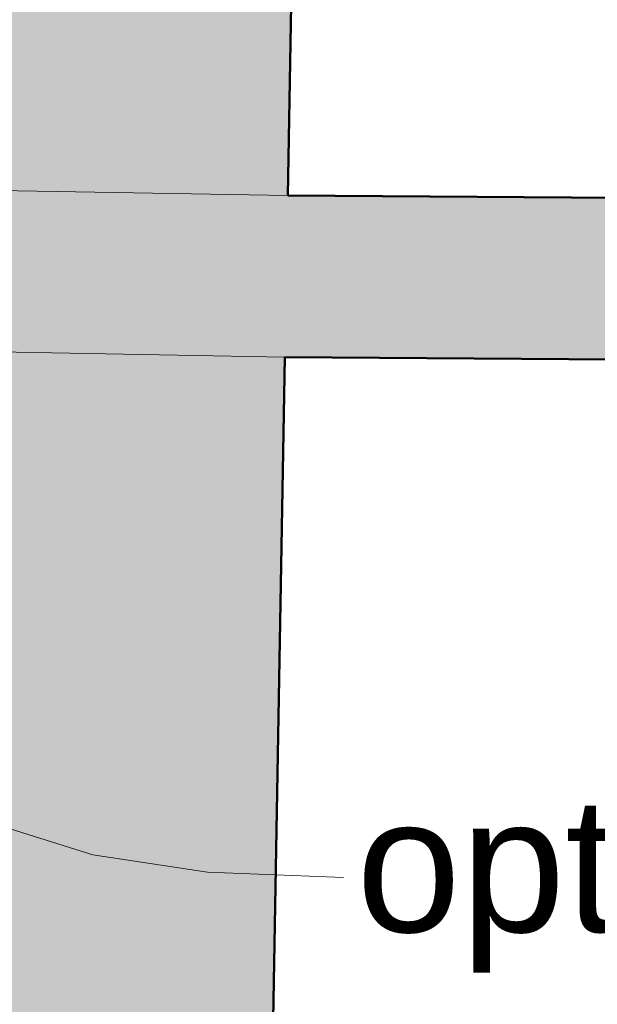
# Model space of a CAD drawing. Header units: millimetres. Extents: x -28017 to 3863, y -4271 to 20239.
# Tile 19 of 105: x -20298 to -19761, y 2877 to 3791. Entities that reach past the tile are written whole.
import ezdxf

# ---------------------------------------------------------------- set-up
doc = ezdxf.new("R2010")
doc.units = ezdxf.units.MM
doc.header["$MEASUREMENT"] = 0
for name, color, linetype in [('5._POHLED ZÁPADNÍ_2_2D prvky - obecné', 7, 'Continuous'), ('5._POHLED ZÁPADNÍ_2_Anotace - SP', 7, 'Continuous'), ('5._POHLED ZÁPADNÍ_2_Konstrukce - nosné', 7, 'Continuous'), ('5._POHLED ZÁPADNÍ_2_Výplně – Řezové', 7, 'Continuous')]:
    doc.layers.add(name, color=color, linetype=linetype)
doc.styles.add('GENEROVANÝ_STYL_1', font='txt')

msp = doc.modelspace()

# ---------------------------------------------------------------- hatches: boundary and pattern name
at = {"layer": '5._POHLED ZÁPADNÍ_2_Výplně – Řezové', "linetype": 'Continuous', "lineweight": 13}
for points in [[(-20427.35, 3427.35), (-20438.42, 2799.01), (-20063.48, 2792.41), (-20033.81, 4477.45), (-20408.75, 4484.06), (-20423.92, 3622.47), (-20423.92, 3427.35)], [(-15961.81, 3598.65), (-20048.77, 3627.59), (-20051.41, 3477.6), (-15962.87, 3448.65)]]:
    msp.add_hatch(color=254, dxfattribs=at).paths.add_polyline_path(points)

# ---------------------------------------------------------------- linework, layer by layer
at = {"layer": '5._POHLED ZÁPADNÍ_2_2D prvky - obecné', "color": 8, "linetype": 'Continuous', "lineweight": 13}
for p, q in [((-20048.77, 3627.59), (-20423.71, 3634.19)), ((-20051.41, 3477.6), (-20426.35, 3484.2))]:
    msp.add_line(p, q, dxfattribs=at)
at = {"layer": '5._POHLED ZÁPADNÍ_2_Anotace - SP', "color": 154, "linetype": 'Continuous', "lineweight": 13, "flags": 128}
msp.add_lwpolyline([(-20531.54, 3402.46), (-20514.21, 3297.26), (-20485.65, 3209.89), (-20444.4, 3139.18), (-20418.56, 3109.7), (-20389.01, 3083.95), (-20355.55, 3061.78), (-20318.02, 3043.04), (-20229.97, 3015.26), (-20123.43, 2999.46), (-19996.92, 2994.45)], dxfattribs=at)
at = {"layer": '5._POHLED ZÁPADNÍ_2_Konstrukce - nosné', "color": 7, "linetype": 'Continuous', "lineweight": 50, "flags": 128}
for points in [[(-20048.77, 3627.59), (-20033.81, 4477.45)], [(-15961.81, 3598.65), (-20048.77, 3627.59)], [(-20063.48, 2792.41), (-20051.41, 3477.6)], [(-20051.41, 3477.6), (-15962.87, 3448.65)]]:
    msp.add_lwpolyline(points, dxfattribs=at)

# ---------------------------------------------------------------- texts
at = {"layer": '5._POHLED ZÁPADNÍ_2_Anotace - SP', "color": 154, "linetype": 'Continuous', "lineweight": 13, "insert": (-19412.35, 2987.39), "char_height": 125, "attachment_point": 5, "style": 'GENEROVANÝ_STYL_1'}
msp.add_mtext('\\A1;{\\pqc;\\fArial|b0|i0|c238|p38;optika na půdu\\fArial|b0|i0|c238|p38; }', dxfattribs=at)

doc.saveas('drawing.dxf')
